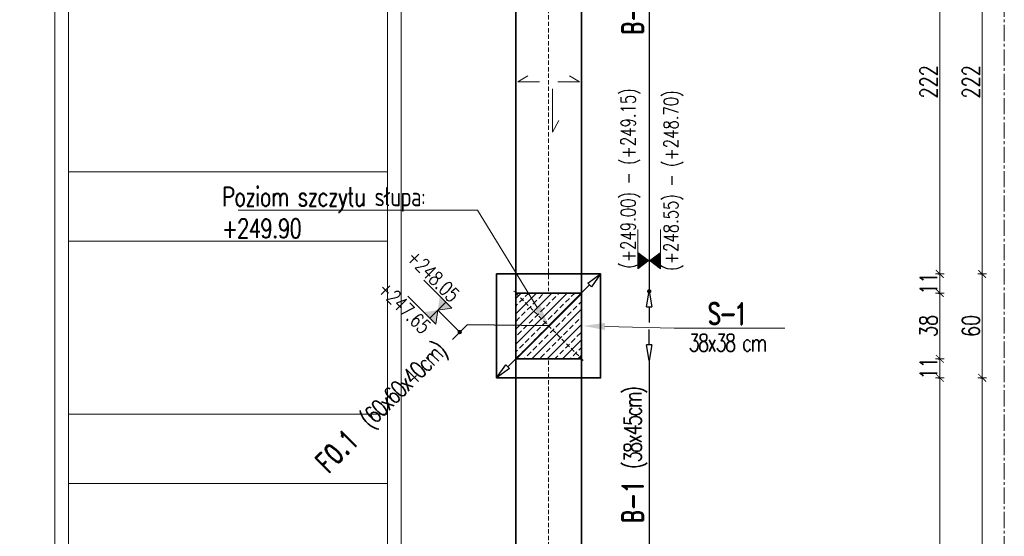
# Model space of a CAD drawing. Header units: millimetres. Extents: x -8 to 14965326, y -810 to 11054951.
# Tile 21 of 72: x 7505914 to 7506482, y 5556452 to 5556750. Entities that reach past the tile are written whole.
import ezdxf
from ezdxf import colors
from ezdxf.entities.mleader import LeaderData, LeaderLine
from ezdxf.math import Vec2, Vec3

# ---------------------------------------------------------------- set-up
doc = ezdxf.new("R2010")
doc.units = ezdxf.units.MM
doc.header["$LTSCALE"] = 0.5
doc.header["$MEASUREMENT"] = 0
doc.linetypes.add('CENTER2', pattern=[1.125, 0.75, -0.125, 0.125, -0.125])
doc.linetypes.add('KRESKOWA', pattern=[0.75, 0.5, -0.25])
doc.layers.get('0').update_dxf_attribs({"linetype": 'CONTINUOUS', "lineweight": 13})
doc.layers.get('Defpoints').update_dxf_attribs({"linetype": 'CONTINUOUS'})
for name, color, linetype, lineweight in [('_K_pozycje', 1, 'CONTINUOUS', 5), ('K_Cienkie przerywane', 252, 'KRESKOWA', 9), ('K_Fundamenty - przekrój', 40, 'CONTINUOUS', 35), ('K_Kreskowanie', 253, 'CONTINUOUS', 5), ('K_Opis', 7, 'CONTINUOUS', 9), ('K_Ściany - przekrój', 7, 'CONTINUOUS', 35), ('tkd_obszary_wykazu', 14, 'CENTER2', 9), ('tkd_wym', 1, 'CONTINUOUS', 5)]:
    doc.layers.add(name, color=color, linetype=linetype, lineweight=lineweight)
doc.styles.add('___K_OPIS_ROMAND', font='romand.shx', dxfattribs={"width": 0.75})
doc.styles.add('___K_OPIS_SIMPLEX', font='simplex.shx', dxfattribs={"width": 0.75})
doc.styles.add('tkd_txt0', font='simplex.shx', dxfattribs={"width": 0.75})
doc.dimstyles.new('opisy_wieńce', dxfattribs={"dimscale": 0.6, "dimtxt": 20, "dimasz": 25, "dimexe": 10, "dimexo": 50, "dimgap": 10, "dimtad": 0, "dimdec": 1, "dimrnd": 0.05, "dimzin": 9, "dimdsep": 46, "dimtxsty": '___K_OPIS_ROMAND', "dimblk1": 'CLOSEDBLANK', "dimblk2": 'CLOSEDBLANK', "dimsah": 1, "dimcen": 0, "dimdle": 10, "dimse1": 1, "dimse2": 1, "dimclrd": 1, "dimclre": 256, "dimclrt": 50, "dimazin": 2, "dimtm": 1e-09, "dimtfac": 1, "dimtdec": 1, "dimtmove": 2, "dimatfit": 3, "dimfxl": 1, "dimtolj": 1, "dimtzin": 0, "dimarcsym": 0})
doc.dimstyles.new('tkd_1-50cm[cm]', dxfattribs={"dimtxt": 10, "dimasz": 2.5, "dimexe": 0, "dimexo": 10, "dimgap": 1.5, "dimtad": 1, "dimdec": 1, "dimrnd": 0.5, "dimdsep": 46, "dimtxsty": 'tkd_txt0', "dimblk": 'tkd_dim_arrow', "dimcen": 0, "dimclrd": 1, "dimclre": 256, "dimclrt": 7, "dimaunit": 1, "dimadec": 0, "dimazin": 0, "dimtfac": 0.009091, "dimtdec": 1, "dimtix": 1, "dimtmove": 1, "dimatfit": 3, "dimldrblk": 'DOTSMALL', "dimfxl": 1, "dimfxlon": 1, "dimtvp": 0.02, "dimtolj": 1, "dimtzin": 9, "dimlwd": -1, "dimarcsym": 0})

# ---------------------------------------------------------------- blocks, each defined once
blk = doc.blocks.new('_ClosedBlank')
at = {"color": 0, "linetype": 'ByBlock', "lineweight": -2}
for p, q in [((-1, 0.167), (0, 0)), ((-1, 0.167), (-1, -0.167)), ((0, 0), (-1, -0.167))]:
    blk.add_line(p, q, dxfattribs=at)
blk = doc.blocks.new('*D182')
at = {"layer": '_K_pozycje', "color": 1, "lineweight": -2, "transparency": 16777216}
for p, q in [((7506242.75, 5556596.69), (7506195.48, 5556549.42)), ((7506172.07, 5556573.75), (7506163.58, 5556565.26)), ((7506219.11, 5556573.06), (7506172.07, 5556573.75))]:
    blk.add_line(p, q, dxfattribs=at)
at = {"layer": 'Defpoints', "color": 0, "transparency": 16777216}
for p in [(7506249.11, 5556603.06), (7506189.11, 5556543.06), (7506189.11, 5556543.06)]:
    blk.add_point(p, dxfattribs=at)
at = {"layer": '_K_pozycje', "color": 1, "lineweight": -2, "transparency": 16777216, "xscale": 9, "yscale": 9, "zscale": 9}
for p, rotation in [((7506249.11, 5556603.06), 44.99999988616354), ((7506189.11, 5556543.06), 224.9999998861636)]:
    blk.add_blockref('_ClosedBlank', p, dxfattribs=dict(at, rotation=rotation))
at = {"layer": '_K_pozycje', "color": 50, "transparency": 16777216, "insert": (7506123.55, 5556525.23), "char_height": 12, "attachment_point": 5, "rotation": 45, "style": '___K_OPIS_ROMAND'}
blk.add_mtext('\\A1;F0.1{\\fArial|b0|i0|c238|p34;\\H0.87497x;\\C242;   \\Fsimplex|c238;\\H0.95241x;\\T0.8;(60x60x40cm)}', dxfattribs=at)
blk = doc.blocks.new('*U40')
at = {"layer": 'K_Opis'}
h = blk.add_hatch(color=1, dxfattribs=at)
edge = h.paths.add_edge_path()
edge.add_arc((0, 0), 0.036, 360, 720)
at = {"layer": 'K_Opis', "color": 1}
blk.add_line((0, 0.511), (0, 0), dxfattribs=at)
at = {"layer": 'K_Opis'}
for points in [[(-0.188, 0.511), (-0.188, 1.022)], [(0.188, 0.511), (0.188, 1.022)], [(-0.188, 0.511), (0, 0.511), (-0.188, 0.369), (-0.188, 0.511)], [(0.188, 0.511), (0, 0.511), (0.188, 0.369), (0.188, 0.511)]]:
    blk.add_lwpolyline(points, dxfattribs=at)
for points in [[(-0.188, 0.652), (-0.188, 0.511), (0, 0.511)], [(0.188, 0.652), (0.188, 0.511), (0, 0.511)], [(-0.188, 0.369), (-0.188, 0.511), (0, 0.511)], [(0.188, 0.369), (0.188, 0.511), (0, 0.511)]]:
    blk.add_solid(points, dxfattribs=at)
at = {"layer": 'K_Opis', "style": '___K_OPIS_SIMPLEX', "width": 0.75, "flags": 8}
for tag, p in [('góra', (-0.227, 0.383)), ('dół', (0.48, 0.383))]:
    blk.add_attdef(tag, p, '', height=0.24, rotation=90, dxfattribs=at)
blk = doc.blocks.new('*D218')
at = {"layer": '_K_pozycje', "color": 1, "lineweight": -2, "transparency": 16777216}
for p, q in [((7506277.16, 5556562.06), (7506277.16, 5556571.06)), ((7506277.16, 5556553.06), (7506277.16, 5556311.06)), ((7506277.16, 5556302.06), (7506277.16, 5556293.06))]:
    blk.add_line(p, q, dxfattribs=at)
at = {"layer": 'Defpoints', "color": 0, "transparency": 16777216}
for p in [(7506239.11, 5556553.06), (7506239.11, 5556311.06), (7506277.16, 5556311.06)]:
    blk.add_point(p, dxfattribs=at)
at = {"layer": '_K_pozycje', "color": 1, "lineweight": -2, "transparency": 16777216, "xscale": 9, "yscale": 9, "zscale": 9}
for p, rotation in [((7506277.16, 5556553.06), 270), ((7506277.16, 5556311.06), 90)]:
    blk.add_blockref('_ClosedBlank', p, dxfattribs=dict(at, rotation=rotation))
at = {"layer": '_K_pozycje', "color": 50, "transparency": 16777216, "insert": (7506269.3, 5556498.38), "char_height": 12, "attachment_point": 5, "rotation": 90, "style": '___K_OPIS_ROMAND'}
blk.add_mtext('\\A1;B-1 {\\Fsimplex|c238;\\H0.83333x;\\T0.8;\\C242;(38x45cm)}', dxfattribs=at)
blk = doc.blocks.new('*D219')
at = {"layer": '_K_pozycje', "color": 1, "lineweight": -2, "transparency": 16777216}
for p, q in [((7506277.16, 5556844.06), (7506277.16, 5556853.06)), ((7506277.16, 5556835.06), (7506277.16, 5556593.06)), ((7506277.16, 5556584.06), (7506277.16, 5556575.06))]:
    blk.add_line(p, q, dxfattribs=at)
at = {"layer": 'Defpoints', "color": 0, "transparency": 16777216}
for p in [(7506239.11, 5556835.06), (7506239.11, 5556593.06), (7506277.16, 5556593.06)]:
    blk.add_point(p, dxfattribs=at)
at = {"layer": '_K_pozycje', "color": 1, "lineweight": -2, "transparency": 16777216, "xscale": 9, "yscale": 9, "zscale": 9}
for p, rotation in [((7506277.16, 5556835.06), 270), ((7506277.16, 5556593.06), 90)]:
    blk.add_blockref('_ClosedBlank', p, dxfattribs=dict(at, rotation=rotation))
at = {"layer": '_K_pozycje', "color": 50, "transparency": 16777216, "insert": (7506269.3, 5556780.38), "char_height": 12, "attachment_point": 5, "rotation": 90, "style": '___K_OPIS_ROMAND'}
blk.add_mtext('\\A1;B-1 {\\Fsimplex|c238;\\H0.83333x;\\T0.8;\\C242;(38x45cm)}', dxfattribs=at)
blk = doc.blocks.new('*U39')
at = {"layer": 'K_Opis'}
h = blk.add_hatch(color=1, dxfattribs=at)
edge = h.paths.add_edge_path()
edge.add_arc((0, 0), 0.036, 0, 360, ccw=False)
at = {"layer": 'K_Opis', "color": 1}
blk.add_line((0, -0.511), (0, 0), dxfattribs=at)
at = {"layer": 'K_Opis'}
for points in [[(-0.188, -0.511), (0, -0.511), (-0.188, -0.369), (-0.188, -0.511)], [(0.188, -0.511), (0, -0.511), (0.188, -0.369), (0.188, -0.511)], [(-0.188, -0.511), (-0.188, -1.022)], [(0.188, -0.511), (0.188, -1.022)]]:
    blk.add_lwpolyline(points, dxfattribs=at)
for points in [[(-0.188, -0.369), (-0.188, -0.511), (0, -0.511)], [(0.188, -0.369), (0.188, -0.511), (0, -0.511)], [(-0.188, -0.652), (-0.188, -0.511), (0, -0.511)], [(0.188, -0.652), (0.188, -0.511), (0, -0.511)]]:
    blk.add_solid(points, dxfattribs=at)
at = {"layer": 'K_Opis', "style": '___K_OPIS_SIMPLEX', "width": 0.75, "flags": 8}
for tag, p in [('dół', (0.48, -0.777)), ('góra', (-0.227, -0.923))]:
    blk.add_attdef(tag, p, '', height=0.24, rotation=90, dxfattribs=at)
blk = doc.blocks.new('tkd_dim_arrow')
for p, q in [((-1, 0), (1, 0)), ((0, -1), (0, 1))]:
    blk.add_line(p, q)
at = {"const_width": 0.2}
blk.add_lwpolyline([(-0.9, -0.9), (0.9, 0.9)], dxfattribs=at)
blk = doc.blocks.new('*D280')
at = {"layer": 'Defpoints', "color": 0, "transparency": 16777216}
for p in [(7506249.11, 5556825.06), (7506249.11, 5556603.06), (7506469.31, 5556603.06)]:
    blk.add_point(p, dxfattribs=at)
at = {"layer": 'tkd_wym', "lineweight": -2, "transparency": 16777216}
for p, q in [((7506468.31, 5556825.06), (7506469.31, 5556825.06)), ((7506468.31, 5556603.06), (7506469.31, 5556603.06))]:
    blk.add_line(p, q, dxfattribs=at)
at = {"layer": 'tkd_wym', "color": 1, "transparency": 16777216}
blk.add_line((7506469.31, 5556822.56), (7506469.31, 5556605.56), dxfattribs=at)
at = {"layer": 'tkd_wym', "color": 1, "transparency": 16777216, "xscale": 2.5, "yscale": 2.5, "zscale": 2.5}
for p, rotation in [((7506469.31, 5556825.06), 90), ((7506469.31, 5556603.06), 270)]:
    blk.add_blockref('tkd_dim_arrow', p, dxfattribs=dict(at, rotation=rotation))
at = {"layer": 'tkd_wym', "color": 7, "transparency": 16777216, "insert": (7506462.81, 5556714.06), "char_height": 10, "attachment_point": 5, "rotation": 90, "style": 'tkd_txt0'}
blk.add_mtext('\\A1;222', dxfattribs=at)
blk = doc.blocks.new('_DotSmall')
blk = doc.blocks.new('*D281')
at = {"layer": 'Defpoints', "color": 0, "transparency": 16777216}
for p in [(7506249.11, 5556603.06), (7506249.11, 5556543.06), (7506469.31, 5556543.06)]:
    blk.add_point(p, dxfattribs=at)
at = {"layer": 'tkd_wym', "lineweight": -2, "transparency": 16777216}
for p, q in [((7506468.31, 5556603.06), (7506469.31, 5556603.06)), ((7506468.31, 5556543.06), (7506469.31, 5556543.06))]:
    blk.add_line(p, q, dxfattribs=at)
at = {"layer": 'tkd_wym', "color": 1, "transparency": 16777216}
blk.add_line((7506469.31, 5556600.56), (7506469.31, 5556545.56), dxfattribs=at)
at = {"layer": 'tkd_wym', "color": 1, "transparency": 16777216, "xscale": 2.5, "yscale": 2.5, "zscale": 2.5}
for p, rotation in [((7506469.31, 5556603.06), 90), ((7506469.31, 5556543.06), 270)]:
    blk.add_blockref('tkd_dim_arrow', p, dxfattribs=dict(at, rotation=rotation))
at = {"layer": 'tkd_wym', "color": 7, "transparency": 16777216, "insert": (7506462.81, 5556573.06), "char_height": 10, "attachment_point": 5, "rotation": 90, "style": 'tkd_txt0'}
blk.add_mtext('\\A1;60', dxfattribs=at)
blk = doc.blocks.new('*D282')
at = {"layer": 'Defpoints', "color": 0, "transparency": 16777216}
for p in [(7506249.11, 5556543.06), (7506249.11, 5556321.06), (7506469.31, 5556321.06)]:
    blk.add_point(p, dxfattribs=at)
at = {"layer": 'tkd_wym', "lineweight": -2, "transparency": 16777216}
for p, q in [((7506468.31, 5556543.06), (7506469.31, 5556543.06)), ((7506468.31, 5556321.06), (7506469.31, 5556321.06))]:
    blk.add_line(p, q, dxfattribs=at)
at = {"layer": 'tkd_wym', "color": 1, "transparency": 16777216}
blk.add_line((7506469.31, 5556540.56), (7506469.31, 5556323.56), dxfattribs=at)
at = {"layer": 'tkd_wym', "color": 1, "transparency": 16777216, "xscale": 2.5, "yscale": 2.5, "zscale": 2.5}
for p, rotation in [((7506469.31, 5556543.06), 90), ((7506469.31, 5556321.06), 270)]:
    blk.add_blockref('tkd_dim_arrow', p, dxfattribs=dict(at, rotation=rotation))
at = {"layer": 'tkd_wym', "color": 7, "transparency": 16777216, "insert": (7506462.81, 5556432.06), "char_height": 10, "attachment_point": 5, "rotation": 90, "style": 'tkd_txt0'}
blk.add_mtext('\\A1;222', dxfattribs=at)
blk = doc.blocks.new('*D419')
at = {"layer": 'Defpoints', "color": 0, "transparency": 16777216}
for p in [(7506229.17, 5556825.06), (7506227.67, 5556603.06), (7506444.83, 5556603.06)]:
    blk.add_point(p, dxfattribs=at)
at = {"layer": 'tkd_wym', "lineweight": -2, "transparency": 16777216}
for p, q in [((7506443.83, 5556825.06), (7506444.83, 5556825.06)), ((7506443.83, 5556603.06), (7506444.83, 5556603.06))]:
    blk.add_line(p, q, dxfattribs=at)
at = {"layer": 'tkd_wym', "color": 1, "transparency": 16777216}
blk.add_line((7506444.83, 5556822.56), (7506444.83, 5556605.56), dxfattribs=at)
at = {"layer": 'tkd_wym', "color": 1, "transparency": 16777216, "xscale": 2.5, "yscale": 2.5, "zscale": 2.5}
for p, rotation in [((7506444.83, 5556825.06), 90), ((7506444.83, 5556603.06), 270)]:
    blk.add_blockref('tkd_dim_arrow', p, dxfattribs=dict(at, rotation=rotation))
at = {"layer": 'tkd_wym', "color": 7, "transparency": 16777216, "insert": (7506438.33, 5556714.06), "char_height": 10, "attachment_point": 5, "rotation": 90, "style": 'tkd_txt0'}
blk.add_mtext('\\A1;222', dxfattribs=at)
blk = doc.blocks.new('*D420')
at = {"layer": 'Defpoints', "color": 0, "transparency": 16777216}
for p in [(7506227.67, 5556603.06), (7506227.67, 5556592.06), (7506444.83, 5556592.06)]:
    blk.add_point(p, dxfattribs=at)
at = {"layer": 'tkd_wym', "lineweight": -2, "transparency": 16777216}
for p, q in [((7506443.83, 5556603.06), (7506444.83, 5556603.06)), ((7506443.83, 5556592.06), (7506444.83, 5556592.06))]:
    blk.add_line(p, q, dxfattribs=at)
at = {"layer": 'tkd_wym', "color": 1, "transparency": 16777216}
blk.add_line((7506444.83, 5556600.56), (7506444.83, 5556594.56), dxfattribs=at)
at = {"layer": 'tkd_wym', "color": 1, "transparency": 16777216, "xscale": 2.5, "yscale": 2.5, "zscale": 2.5}
for p, rotation in [((7506444.83, 5556603.06), 90), ((7506444.83, 5556592.06), 270)]:
    blk.add_blockref('tkd_dim_arrow', p, dxfattribs=dict(at, rotation=rotation))
at = {"layer": 'tkd_wym', "color": 7, "transparency": 16777216, "insert": (7506438.33, 5556597.56), "char_height": 10, "attachment_point": 5, "rotation": 90, "style": 'tkd_txt0'}
blk.add_mtext('\\A1;11', dxfattribs=at)
blk = doc.blocks.new('*D421')
at = {"layer": 'Defpoints', "color": 0, "transparency": 16777216}
for p in [(7506227.67, 5556592.06), (7506228.89, 5556554.06), (7506444.83, 5556554.06)]:
    blk.add_point(p, dxfattribs=at)
at = {"layer": 'tkd_wym', "lineweight": -2, "transparency": 16777216}
for p, q in [((7506443.83, 5556592.06), (7506444.83, 5556592.06)), ((7506443.83, 5556554.06), (7506444.83, 5556554.06))]:
    blk.add_line(p, q, dxfattribs=at)
at = {"layer": 'tkd_wym', "color": 1, "transparency": 16777216}
blk.add_line((7506444.83, 5556589.56), (7506444.83, 5556556.56), dxfattribs=at)
at = {"layer": 'tkd_wym', "color": 1, "transparency": 16777216, "xscale": 2.5, "yscale": 2.5, "zscale": 2.5}
for p, rotation in [((7506444.83, 5556592.06), 90), ((7506444.83, 5556554.06), 270)]:
    blk.add_blockref('tkd_dim_arrow', p, dxfattribs=dict(at, rotation=rotation))
at = {"layer": 'tkd_wym', "color": 7, "transparency": 16777216, "insert": (7506438.33, 5556573.06), "char_height": 10, "attachment_point": 5, "rotation": 90, "style": 'tkd_txt0'}
blk.add_mtext('\\A1;38', dxfattribs=at)
blk = doc.blocks.new('*D422')
at = {"layer": 'Defpoints', "color": 0, "transparency": 16777216}
for p in [(7506228.89, 5556554.06), (7506229.99, 5556543.06), (7506444.83, 5556543.06)]:
    blk.add_point(p, dxfattribs=at)
at = {"layer": 'tkd_wym', "lineweight": -2, "transparency": 16777216}
for p, q in [((7506443.83, 5556554.06), (7506444.83, 5556554.06)), ((7506443.83, 5556543.06), (7506444.83, 5556543.06))]:
    blk.add_line(p, q, dxfattribs=at)
at = {"layer": 'tkd_wym', "color": 1, "transparency": 16777216}
blk.add_line((7506444.83, 5556551.56), (7506444.83, 5556545.56), dxfattribs=at)
at = {"layer": 'tkd_wym', "color": 1, "transparency": 16777216, "xscale": 2.5, "yscale": 2.5, "zscale": 2.5}
for p, rotation in [((7506444.83, 5556554.06), 90), ((7506444.83, 5556543.06), 270)]:
    blk.add_blockref('tkd_dim_arrow', p, dxfattribs=dict(at, rotation=rotation))
at = {"layer": 'tkd_wym', "color": 7, "transparency": 16777216, "insert": (7506438.33, 5556548.56), "char_height": 10, "attachment_point": 5, "rotation": 90, "style": 'tkd_txt0'}
blk.add_mtext('\\A1;11', dxfattribs=at)
blk = doc.blocks.new('*D423')
at = {"layer": 'Defpoints', "color": 0, "transparency": 16777216}
for p in [(7506229.99, 5556543.06), (7506229.99, 5556321.06), (7506444.83, 5556321.06)]:
    blk.add_point(p, dxfattribs=at)
at = {"layer": 'tkd_wym', "lineweight": -2, "transparency": 16777216}
for p, q in [((7506443.83, 5556543.06), (7506444.83, 5556543.06)), ((7506443.83, 5556321.06), (7506444.83, 5556321.06))]:
    blk.add_line(p, q, dxfattribs=at)
at = {"layer": 'tkd_wym', "color": 1, "transparency": 16777216}
blk.add_line((7506444.83, 5556540.56), (7506444.83, 5556323.56), dxfattribs=at)
at = {"layer": 'tkd_wym', "color": 1, "transparency": 16777216, "xscale": 2.5, "yscale": 2.5, "zscale": 2.5}
for p, rotation in [((7506444.83, 5556543.06), 90), ((7506444.83, 5556321.06), 270)]:
    blk.add_blockref('tkd_dim_arrow', p, dxfattribs=dict(at, rotation=rotation))
at = {"layer": 'tkd_wym', "color": 7, "transparency": 16777216, "insert": (7506438.33, 5556432.06), "char_height": 10, "attachment_point": 5, "rotation": 90, "style": 'tkd_txt0'}
blk.add_mtext('\\A1;222', dxfattribs=at)

msp = doc.modelspace()

# ---------------------------------------------------------------- hatches: boundary and pattern name
at = {"layer": 'K_Kreskowanie'}
h = msp.add_hatch(dxfattribs=at)
h.set_pattern_fill('ANSI33', color=256, scale=25)
h.set_pattern_definition([(45, (2327.7154, -1732.1795), (-4.4194173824, 4.4194173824), []), (45, (2332.135, -1732.1795), (-4.4194173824, 4.4194173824), [3.125, -1.5625])])
h.paths.add_polyline_path([(7506200.1116, 5556554.0558), (7506238.1116, 5556554.0558), (7506238.1116, 5556592.0558), (7506200.1116, 5556592.0558)])

# ---------------------------------------------------------------- linework, layer by layer
at = {"layer": 'K_Cienkie przerywane', "linetype": 'KRESKOWA', "ltscale": 10}
for p, q in [((7506219.1116, 5556835.0558), (7506219.1116, 5556593.0558)), ((7506239.1116, 5556593.0558), (7506199.1116, 5556553.0558)), ((7506239.1116, 5556553.0558), (7506199.1116, 5556593.0558)), ((7506219.1116, 5556553.0558), (7506219.1116, 5556311.0558))]:
    msp.add_line(p, q, dxfattribs=at)
at = {"layer": 'K_Fundamenty - przekrój'}
msp.add_lwpolyline([(7506189.1116, 5556543.0557), (7506189.1116, 5556603.0557), (7506249.1116, 5556603.0557), (7506249.1116, 5556543.0557)], close=True, dxfattribs=at)
at = {"layer": 'K_Kreskowanie', "color": 253}
for p, q in [((7505942.1116, 5556662.0558), (7506126.1116, 5556662.0558)), ((7505942.1116, 5556622.0558), (7506126.1116, 5556622.0558)), ((7505942.1116, 5556522.0558), (7506126.1116, 5556522.0558)), ((7505942.1116, 5556482.0558), (7506126.1116, 5556482.0558))]:
    msp.add_line(p, q, dxfattribs=at)
at = {"layer": 'K_Kreskowanie', "color": 253, "flags": 128}
for points in [[(7505934.1116, 5555682.0558), (7505934.1116, 5557182.0558), (7506134.1116, 5557182.0558), (7506134.1116, 5555682.0558)], [(7505942.1116, 5555690.0558), (7505942.1116, 5557174.0558), (7506126.1116, 5557174.0558), (7506126.1116, 5555690.0558)]]:
    msp.add_lwpolyline(points, close=True, dxfattribs=at)
at = {"layer": 'K_Opis'}
for points in [[(7506213.8869, 5556714.0558), (7506201.3484, 5556714.0558), (7506207.1373, 5556717.5392)], [(7506224.3363, 5556714.0558), (7506236.8748, 5556714.0558), (7506231.086, 5556717.5392)], [(7506221.2778, 5556709.9593), (7506221.2778, 5556684.9593), (7506225.0966, 5556691.7997)]]:
    msp.add_lwpolyline(points, dxfattribs=at)
at = {"layer": 'K_Ściany - przekrój', "linetype": 'Continuous', "ltscale": 2.5}
for p, q in [((7506200.1116, 5556836.0558), (7506200.1116, 5556592.0558)), ((7506238.1116, 5556836.0558), (7506238.1116, 5556592.0558)), ((7506200.1116, 5556554.0558), (7506200.1116, 5556310.0558)), ((7506238.1116, 5556554.0558), (7506238.1116, 5556310.0558))]:
    msp.add_line(p, q, dxfattribs=at)
msp.add_lwpolyline([(7506200.1116, 5556592.0558), (7506238.1116, 5556592.0558), (7506238.1116, 5556554.0558), (7506200.1116, 5556554.0558)], close=True, dxfattribs=at)
at = {"layer": 'tkd_obszary_wykazu', "ltscale": 25}
msp.add_lwpolyline([(7503716.8376, 5559109.3854), (7506482.0527, 5559109.3854), (7506482.0527, 5554949.5308), (7503716.8376, 5554949.5308)], close=True, dxfattribs=at)

# ---------------------------------------------------------------- block references
ref = msp.add_blockref('*U39', (7506277.1606, 5556593.0557), dxfattribs=dict(xscale=-35, yscale=35, zscale=35, rotation=180.0000074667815))
ref.add_attrib('góra', '(+249.00) - (+249.15)', (7506269.2039, 5556606.1612), dxfattribs={"layer": 'K_Opis', "height": 8.4, "rotation": 90.000007, "style": '___K_OPIS_SIMPLEX', "width": 0.75, "flags": 8})
ref.add_attrib('dół', '(+248.55) - (+248.70)', (7506293.9432, 5556604.9612), dxfattribs={"layer": 'K_Opis', "height": 8.4, "rotation": 90.000007, "style": '___K_OPIS_SIMPLEX', "width": 0.75, "flags": 8})
ref = msp.add_blockref('*U40', (7506167.8255, 5556569.5062), dxfattribs=dict(xscale=-35, yscale=35, zscale=35, rotation=45.00000736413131))
ref.add_attrib('góra', '+248.05', (7506136.6075, 5556611.9765), dxfattribs={"layer": 'K_Opis', "height": 8.4, "rotation": 315.000007, "style": '___K_OPIS_SIMPLEX', "width": 0.75, "flags": 8})
ref.add_attrib('dół', '+247.65', (7506119.9628, 5556593.6347), dxfattribs={"layer": 'K_Opis', "height": 8.4, "rotation": 315.000007, "style": '___K_OPIS_SIMPLEX', "width": 0.75, "flags": 8})

# ---------------------------------------------------------------- dimensions: what is measured, and where the dimension line sits
at = {"layer": '_K_pozycje'}
for base, p1, p2, angle, text, override, picture, middle in [((7506277.1606, 5556593.0557), (7506239.1116, 5556835.0557), (7506239.1116, 5556593.0557), 270, 'B-1 {\\Fsimplex|c238;\\H0.83333x;\\T0.8;\\C242;(38x45cm)}', {"dimasz": 15}, '*D219', (7506269.2988, 5556780.3808)), ((7506189.1116, 5556543.0557), (7506249.1116, 5556603.0557), (7506189.1116, 5556543.0557), 225, 'F0.1{\\fArial|b0|i0|c238|p34;\\H0.87497x;\\C242;   \\Fsimplex|c238;\\H0.95241x;\\T0.8;(60x60x40cm)}', {"dimasz": 15, "dimtmove": 1}, '*D182', (7506159.3402, 5556561.0209)), ((7506277.1606, 5556311.0557), (7506239.1116, 5556553.0557), (7506239.1116, 5556311.0557), 270, 'B-1 {\\Fsimplex|c238;\\H0.83333x;\\T0.8;\\C242;(38x45cm)}', {"dimasz": 15}, '*D218', (7506269.2988, 5556498.3808))]:
    dim = msp.add_linear_dim(base=base, p1=p1, p2=p2, angle=angle, text=text, dimstyle='opisy_wieńce', override=override, dxfattribs=at)
    dim.commit()
    dim.dimension.update_dxf_attribs({"geometry": picture, "text_midpoint": middle, "dimtype": 161})
at = {"layer": 'tkd_wym'}
for base, p1, p2, picture, middle in [((7506444.8349, 5556603.0557), (7506229.1745, 5556825.0557), (7506227.6738, 5556603.0557), '*D419', (7506438.3349, 5556714.0557)), ((7506469.3079, 5556603.0557), (7506249.1116, 5556825.0557), (7506249.1116, 5556603.0557), '*D280', (7506462.8079, 5556714.0557)), ((7506444.8349, 5556592.0558), (7506227.6738, 5556603.0557), (7506227.6738, 5556592.0558), '*D420', (7506438.3349, 5556597.5557)), ((7506469.3079, 5556543.0557), (7506249.1116, 5556603.0557), (7506249.1116, 5556543.0557), '*D281', (7506462.8079, 5556573.0557)), ((7506444.8349, 5556554.0558), (7506227.6738, 5556592.0558), (7506228.8948, 5556554.0558), '*D421', (7506438.3349, 5556573.0558)), ((7506444.8349, 5556543.0557), (7506228.8948, 5556554.0558), (7506229.9898, 5556543.0557), '*D422', (7506438.3349, 5556548.5557)), ((7506444.8349, 5556321.0557), (7506229.9898, 5556543.0557), (7506229.9898, 5556321.0557), '*D423', (7506438.3349, 5556432.0557)), ((7506469.3079, 5556321.0557), (7506249.1116, 5556543.0557), (7506249.1116, 5556321.0557), '*D282', (7506462.8079, 5556432.0557))]:
    dim = msp.add_linear_dim(base=base, p1=p1, p2=p2, angle=90, dimstyle='tkd_1-50cm[cm]', dxfattribs=at)
    dim.commit()
    dim.dimension.update_dxf_attribs({"geometry": picture, "text_midpoint": middle})

# ---------------------------------------------------------------- leaders
at = {"layer": 'K_Opis'}
ml = msp.add_multileader_mtext('Standard', dxfattribs=at)
ml.set_content('{\\T0.95;Poziom szczytu słupa:\\P+249.90}', color=256, style='___K_OPIS_SIMPLEX')
ml.set_leader_properties(color=256, linetype='ByLayer', lineweight=9)
ml.build(insert=Vec2(0, 0))
ml.multileader.update_dxf_attribs({"text_left_attachment_type": 6, "text_right_attachment_type": 6, "arrow_head_size": 12.5})
ctx = ml.context
ctx.base_point, ctx.char_height, ctx.arrow_head_size, ctx.landing_gap_size, ctx.plane_origin = Vec3(7506030.6511, 5556640.0081), 11, 12.5, 0, Vec3(7506240.2166, 5556951.9231)
ctx.left_attachment, ctx.right_attachment = 6, 6
notes = []
notes.append((ctx, [(1, (1, 1, 0), (7506178.0523, 5556640.0081), (-1, 0), 13.7512, [(0, [(7506219.1116, 5556573.0557)], 0, [])])]))
ctx.mtext.insert, ctx.mtext.width, ctx.mtext.defined_height, ctx.mtext.flow_direction = Vec3(7506030.6511, 5556653.2081), 140.399647, 98.2467, 5
ml = msp.add_multileader_mtext('Standard', dxfattribs=at)
ml.set_content('{\\T0.85;\\C2;S-1\\T1;\\C50;\\P\\Fsimplex|c238;\\H0.8x;\\T0.8;\\C1;38x38 cm}', color=7, style='___K_OPIS_ROMAND')
ml.set_leader_properties(color=1, linetype='CONTINUOUS', lineweight=9)
ml.build(insert=Vec2(0, 0))
ml.multileader.update_dxf_attribs({"text_left_attachment_type": 6, "text_right_attachment_type": 6, "dogleg_length": 5, "arrow_head_size": 12.5})
ctx = ml.context
ctx.base_point, ctx.char_height, ctx.arrow_head_size, ctx.landing_gap_size, ctx.plane_origin = Vec3(7506298.791, 5556571.8406), 12.5, 12.5, 0, Vec3(7506266.7324, 5556521.8398)
ctx.left_attachment, ctx.right_attachment, ctx.text_align_type = 6, 6, 1
notes.append((ctx, [(0, (1, 1, 0), (7506291.5752, 5556571.8406), (1, 0), 7.2158, [(0, [(7506239.1116, 5556573.0558)], 0, [])])]))
ctx.mtext.insert, ctx.mtext.alignment, ctx.mtext.line_spacing_factor, ctx.mtext.flow_direction = Vec3(7506321.8625, 5556586.3406), 2, 0.864, 5
for ctx, leaders in notes:
    for number, flags, end, landing, length, lines in leaders:
        leader = LeaderData()
        leader.index, (leader.has_last_leader_line, leader.has_dogleg_vector, leader.attachment_direction) = number, flags
        leader.last_leader_point, leader.dogleg_vector, leader.dogleg_length = Vec3(end), Vec3(landing), length
        for number, points, colour, breaks in lines:
            line = LeaderLine()
            line.index, line.vertices, line.color, line.breaks = number, Vec3.list(points), colors.encode_raw_color(colour), breaks
            leader.lines.append(line)
        ctx.leaders.append(leader)

doc.saveas('drawing.dxf')
